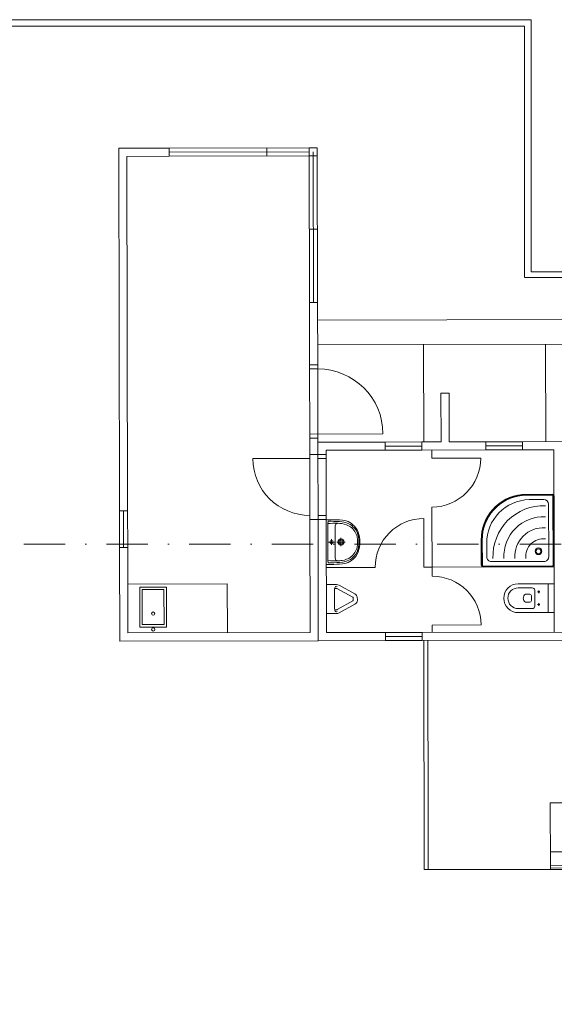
# Model space of a CAD drawing. Header units: millimetres. Extents: x -916886 to 3713765, y -2985421 to 1675785.
# Tile 76 of 256: x 956113 to 962683, y -5656 to 6446. Entities that reach past the tile are written whole.
import ezdxf
from ezdxf import colors
from ezdxf.entities.mleader import LeaderData, LeaderLine
from ezdxf.math import Vec2, Vec3

# ---------------------------------------------------------------- set-up
doc = ezdxf.new("R2010")
doc.units = ezdxf.units.MM
doc.linetypes.add('DASHDOT', pattern=[25.4, 12.7, -6.35, 0, -6.35])
doc.layers.add('A99_N_kce-pohl', color=1, linetype='Continuous', lineweight=9)
doc.layers.add('A99_N_txt-popis-50 @ 200', color=240, linetype='Continuous', lineweight=9)
doc.styles.add('A99_popis', font='isocpeur.ttf')

msp = doc.modelspace()

# ---------------------------------------------------------------- linework, layer by layer
at = {"linetype": 'Continuous', "lineweight": 0}
for p, q in [((959677.6, 1302.6), (959675.7, 2202.6)), ((959777.6, 1302.8), (959775.7, 2202.8)), ((959675.8, 2152.6), (959775.8, 2152.8)), ((959677.5, 1352.6), (960577.5, 1354.5))]:
    msp.add_line(p, q, dxfattribs=at)
at = {"lineweight": 5}
for p, q in [((962238.9, -487.5), (962681.4, -486.5)), ((962239, -537.5), (962411.5, -537.1)), ((962441.6, -567.1), (962442, -762.1)), ((962506.6, -586.9), (962476.6, -587)), ((962491.6, -571.9), (962491.6, -601.9)), ((962381.7, -614.7), (962329.5, -614.8)), ((962381.9, -714.7), (962329.7, -714.8)), ((962401.7, -634.6), (962401.8, -694.6)), ((962412.1, -792.1), (962239.6, -792.5)), ((962506.9, -741.9), (962476.9, -742)), ((962491.9, -726.9), (962492, -756.9))]:
    msp.add_line(p, q, dxfattribs=at)
at = {"lineweight": 0}
for points in [[(962681, -281), (961807.3, -282.9, -0.4079401), (961784.9, -260.6), (961784.3, 47.4, -0.3903945), (962287.6, 610), (962656.6, 614.9, -0.4091431), (962679.1, 592.6)], [(962674.2, -258.6, -0.4067431), (962658.5, -274.4), (961807.4, -276.2, -0.4067341), (961791.7, -260.5), (961791, 47.4, -0.39027), (962288, 603.2), (962656.6, 608.2, -0.4075301), (962672.4, 592.5)], [(962667.5, -258.6, -0.4043768), (962658.5, -267.6), (961807.4, -269.4, -0.4043718), (961798.4, -260.5), (961797.7, 47.5, -0.3901431), (962288.4, 596.5), (962656.6, 601.4, -0.4043718), (962665.7, 592.5)], [(962554, 547.6, -0.4071157), (962612.2, 489.6), (962613.6, -155.9, -0.4187198), (962555.6, -214.2), (961910.1, -215.6, -0.4187212), (961851.8, -157.5), (961851.6, 6.5, -0.409609), (962373.7, 547.2)]]:
    msp.add_lwpolyline(points, format="xyb", close=True, dxfattribs=at)
for radius in [41.1, 30.3]:
    msp.add_circle((962487.5, -88.3), radius, dxfattribs=at)
at = {"lineweight": 5}
for centre in [(962491.6, -586.9), (962491.9, -741.9)]:
    msp.add_circle(centre, 7.5, dxfattribs=at)
at = {"linetype": 'Continuous', "lineweight": 0}
msp.add_arc((959777.5, 1352.8), 800, 0.12122, 90.12122, dxfattribs=at)
at = {"lineweight": 0}
for radius, start, end in [(620.1, 87.7572, 182.46674), (485.3, 87.09986, 183.12408), (350.5, 85.93569, 184.28825), (215.6, 83.30858, 186.91536)]:
    msp.add_arc((962548.6, -149.2), radius, start, end, dxfattribs=at)
at = {"lineweight": 5}
for centre, radius, start, end in [((962239.3, -665), 127.5, 90.12122, 270.12122), ((962411.6, -567.1), 30, 0.12122, 90.12122), ((962363.5, -666.3), 61.7, 123.3871, 178.60842), ((962363.5, -663.1), 61.7, 181.63402, 236.85534), ((962381.7, -634.7), 20, 0.12122, 90.12122), ((962381.8, -694.7), 20, 270.12122, 0.12122), ((962412, -762.1), 30, 270.12122, 0.12122)]:
    msp.add_arc(centre, radius, start, end, dxfattribs=at)
at = {"layer": 'A99_N_kce-pohl', "color": 7, "lineweight": 9, "ltscale": 2}
for p, q in [((957330.1, 4865.7), (957950.1, 4867)), ((957950.1, 4867), (957330.1, 4865.7)), ((957330.1, 4865.7), (957950.1, 4867)), ((957950.1, 4867), (957330.1, 4865.7)), ((957339.5, 407.7), (957330.1, 4865.7)), ((957339.5, 407.7), (957330.1, 4865.7)), ((959770.1, 4870.8), (957950.1, 4867)), ((959770.1, 4870.8), (957950.1, 4867)), ((957950.3, 4767), (957950.1, 4867)), ((957950.3, 4767), (957950.1, 4867)), ((959150.3, 4769.5), (959150.1, 4869.5)), ((959150.3, 4769.5), (959150.1, 4869.5)), ((959774.1, 2970.8), (959770.1, 4870.8)), ((959770.1, 4870.8), (959774.1, 2970.8)), ((959770.3, 4770.8), (959770.1, 4870.8)), ((959774.1, 2970.8), (959770.1, 4870.8)), ((959770.1, 4870.8), (959774.1, 2970.8)), ((959770.3, 4770.8), (959770.1, 4870.8)), ((957950.3, 4767), (957430.3, 4765.9)), ((957950.3, 4767), (957430.3, 4765.9)), ((957430.3, 4765.9), (957439.5, 407.9)), ((957430.3, 4765.9), (957439.5, 407.9)), ((957950.2, 4817), (959670.2, 4820.6)), ((957950.2, 4817), (959670.2, 4820.6)), ((959670.3, 4770.6), (957950.3, 4767)), ((959670.3, 4770.6), (957950.3, 4767)), ((959670.3, 4770.6), (959674.1, 2970.6)), ((959670.3, 4770.6), (959674.1, 2970.6)), ((959724.1, 2970.7), (959720.2, 4820.7)), ((959724.1, 2970.7), (959720.2, 4820.7)), ((959675.7, 2202.6), (959674.1, 2970.6)), ((959675.7, 2202.6), (959674.1, 2970.6)), ((959774.1, 2970.8), (959775.7, 2202.8)), ((959774.1, 2970.8), (959775.7, 2202.8)), ((971582.5, 2777.8), (959774.5, 2752.8)), ((971582.5, 2777.8), (959774.5, 2752.8)), ((959775.2, 2452.8), (970075.2, 2474.6)), ((959775.2, 2452.8), (970075.2, 2474.6)), ((961077.7, 1255.6), (961075.2, 2455.6)), ((961077.7, 1255.6), (961075.2, 2455.6)), ((962577.7, 1258.7), (962575.2, 2458.7)), ((962577.7, 1258.7), (962575.2, 2458.7)), ((959775.7, 2202.8), (959675.7, 2202.6)), ((959775.7, 2202.8), (959675.7, 2202.6)), ((961289.2, 1856), (961389.2, 1856.2)), ((961289.2, 1856), (961389.2, 1856.2)), ((961290.4, 1256), (961289.2, 1856)), ((961290.4, 1256), (961289.2, 1856)), ((961390.4, 1256.2), (961389.2, 1856.2)), ((961390.4, 1256.2), (961389.2, 1856.2)), ((959777.6, 1302.8), (959677.6, 1302.6)), ((959777.6, 1302.8), (959677.6, 1302.6)), ((960603.2, 1254.6), (959777.7, 1252.8)), ((960603.2, 1254.6), (959777.7, 1252.8)), ((960603.2, 1254.6), (959777.7, 1252.8)), ((960603.2, 1254.6), (959777.7, 1252.8)), ((959778, 1102.8), (959777.7, 1252.8)), ((959778, 1102.8), (959777.7, 1252.8)), ((961053.2, 1255.5), (960603.2, 1254.6)), ((961053.2, 1255.5), (960603.2, 1254.6)), ((960603.4, 1154.6), (960603.2, 1254.6)), ((960603.4, 1154.6), (960603.2, 1254.6)), ((961290.4, 1256), (961053.2, 1255.5)), ((961053.2, 1255.5), (961053.4, 1155.5)), ((961053.2, 1255.5), (961053.4, 1155.5)), ((961840.4, 1257.2), (961390.4, 1256.2)), ((962290.4, 1258.1), (961840.4, 1257.2)), ((962290.4, 1258.1), (961840.4, 1257.2)), ((961840.6, 1157.2), (961840.4, 1257.2)), ((961840.6, 1157.2), (961840.4, 1257.2)), ((963077.7, 1259.8), (962290.4, 1258.1)), ((963077.7, 1259.8), (962290.4, 1258.1)), ((962290.4, 1258.1), (962290.6, 1158.1)), ((962290.4, 1258.1), (962290.6, 1158.1)), ((959778, 1102.8), (959678, 1102.6)), ((959778, 1102.8), (959678, 1102.6)), ((959778, 1102.8), (959678, 1102.6)), ((959778, 1102.8), (959678, 1102.6)), ((959678.1, 1052.6), (959678, 1102.6)), ((959678.1, 1052.6), (959678, 1102.6)), ((959678.1, 1052.6), (959678, 1102.6)), ((959678.1, 1052.6), (959678, 1102.6)), ((959779.7, 302.8), (959777.9, 1177.8)), ((959779.7, 302.8), (959777.9, 1177.8)), ((959778, 1102.8), (959878, 1103)), ((959778, 1102.8), (959878, 1103)), ((959877.9, 1153), (960603.4, 1154.6)), ((959877.9, 1153), (960603.4, 1154.6)), ((959877.9, 1153), (959878, 1103)), ((959877.9, 1153), (959878, 1103)), ((959877.9, 1153), (959878, 1103)), ((959877.9, 1153), (959878, 1103)), ((959878.1, 1053), (959878, 1103)), ((959878.1, 1053), (959878, 1103)), ((961053.3, 1205.5), (960603.3, 1204.6)), ((961053.3, 1205.5), (960603.3, 1204.6)), ((961053.4, 1155.5), (960603.4, 1154.6)), ((961053.4, 1155.5), (960603.4, 1154.6)), ((961053.4, 1155.5), (961840.6, 1157.2)), ((961053.4, 1155.5), (961840.6, 1157.2)), ((961178.1, 1055.8), (961177.9, 1155.8)), ((961178.1, 1055.8), (961177.9, 1155.8)), ((962290.5, 1208.1), (961840.5, 1207.2)), ((962290.5, 1208.1), (961840.5, 1207.2)), ((962290.6, 1158.1), (961840.6, 1157.2)), ((962290.6, 1158.1), (961840.6, 1157.2)), ((962290.6, 1158.1), (962677.9, 1159)), ((962290.6, 1158.1), (962677.9, 1159)), ((959678.1, 1052.6), (958978.1, 1051.1)), ((959678.1, 1052.6), (958978.1, 1051.1)), ((959678.1, 1052.6), (958978.1, 1051.1)), ((959678.1, 1052.6), (958978.1, 1051.1)), ((959679.6, 352.6), (959678.1, 1052.6)), ((959679.7, 302.6), (959678.1, 1052.6)), ((959679.6, 352.6), (959678.1, 1052.6)), ((959679.7, 302.6), (959678.1, 1052.6)), ((959778.1, 1052.8), (959878.1, 1053)), ((959778.1, 1052.8), (959878.1, 1053)), ((959879.6, 353), (959878.1, 1053)), ((959879.6, 353), (959878.1, 1053)), ((961778.1, 1057.1), (961178.1, 1055.8)), ((961778.1, 1057.1), (961178.1, 1055.8)), ((957339.5, 407.7), (957439.5, 407.9)), ((957339.5, 407.7), (957439.5, 407.9)), ((957339.5, 407.7), (957340.5, -42.3)), ((957339.5, 407.7), (957340.5, -42.3)), ((957390.5, -42.2), (957389.5, 407.8)), ((957390.5, -42.2), (957389.5, 407.8)), ((957439.5, 407.9), (957440.5, -42.1)), ((957439.5, 407.9), (957440.5, -42.1)), ((961181.2, -394.2), (961179.4, 455.8)), ((961181.2, -394.2), (961179.4, 455.8)), ((959679.7, 302.6), (959679.6, 352.6)), ((959679.7, 302.6), (959679.6, 352.6)), ((959779.7, 302.8), (959679.7, 302.6)), ((959679.7, 302.6), (959779.7, 302.8)), ((959779.7, 302.8), (959679.7, 302.6)), ((959779.7, 302.8), (959679.7, 302.6)), ((959679.7, 302.6), (959779.7, 302.8)), ((959779.7, 302.8), (959679.7, 302.6)), ((959679.7, 302.6), (959679.8, 252.6)), ((959679.7, 302.6), (959679.8, 252.6)), ((959779.6, 352.8), (959879.6, 353)), ((959779.6, 352.8), (959879.6, 353)), ((959779.7, 302.8), (959879.7, 303)), ((959779.7, 302.8), (959879.7, 303)), ((959879.7, 303), (959879.6, 353)), ((959879.7, 303), (959879.6, 353)), ((961079.7, 315.6), (961081, -284.4)), ((961079.7, 315.6), (961081, -284.4)), ((957440.5, -42.1), (957340.5, -42.3)), ((957440.5, -42.1), (957340.5, -42.3)), ((960481, -285.7), (959881, -287)), ((960481, -285.7), (959881, -287)), ((961181, -284.2), (961081, -284.4)), ((961181, -284.2), (961081, -284.4)), ((961181, -284.2), (962681, -281)), ((961181, -284.2), (962681, -281)), ((957441.4, -492.1), (958664.4, -489.5)), ((957441.4, -492.1), (958664.4, -489.5)), ((961134.4, -4001.3), (961133.9, -3784.3)), ((961134.4, -4001.3), (961133.9, -3784.3)), ((962633.9, -3781.1), (971646.4, -3762.1)), ((962633.9, -3781.1), (971646.4, -3762.1)), ((962634.3, -3948.1), (971571.7, -3929.2)), ((962634.3, -3948.1), (971571.7, -3929.2)), ((962634.3, -3948.1), (962634.4, -3998.1)), ((962634.3, -3948.1), (962634.4, -3998.1)), ((962634.3, -3981.1), (971646.8, -3962.1)), ((962634.3, -3981.1), (971646.8, -3962.1)), ((962634.4, -3998.1), (971571.8, -3979.2)), ((962634.4, -3998.1), (971571.8, -3979.2)), ((962634.4, -3998.1), (961084.3, -4000)), ((962634.4, -3998.1), (961134.4, -4001.3))]:
    msp.add_line(p, q, dxfattribs=at)
at = {"layer": 'A99_N_kce-pohl', "color": 7, "lineweight": 5, "ltscale": 2}
for p, q in [((959879.7, 303), (959879.8, 253)), ((959879.7, 303), (959879.8, 253)), ((959879.7, 300.2), (959939.3, 300.3)), ((959879.7, 300.2), (959939.3, 300.3)), ((959880.9, -249.8), (959879.7, 300.2)), ((959880.9, -249.8), (959879.7, 300.2)), ((959899.8, 253), (959904, 280.3)), ((959899.8, 253), (959904, 280.3)), ((959900.8, -202.5), (959899.8, 253)), ((959900.8, -202.5), (959899.8, 253)), ((959939.3, 280.3), (959904, 280.3)), ((959939.3, 280.3), (959904, 280.3)), ((959990.3, 25.4), (959989.9, 225.4)), ((959990.3, 25.4), (959989.9, 225.4)), ((959981.2, 25.4), (959909.4, 25.3)), ((959981.2, 25.4), (959909.4, 25.3)), ((959945.2, 61.2), (959945.4, -10.5)), ((959945.2, 61.2), (959945.4, -10.5)), ((959990.3, 25.4), (959990.7, -174.6)), ((959990.3, 25.4), (959990.7, -174.6)), ((960111.3, 25.7), (960011.3, 25.5)), ((960111.3, 25.7), (960011.3, 25.5)), ((960061.2, 75.6), (960061.4, -24.4)), ((960061.2, 75.6), (960061.4, -24.4)), ((959900.8, -202.5), (959905, -229.7)), ((959900.8, -202.5), (959905, -229.7)), ((959940.4, -229.7), (959905, -229.7)), ((959940.4, -229.7), (959905, -229.7)), ((959940.5, -249.7), (959880.9, -249.8)), ((959940.5, -249.7), (959880.9, -249.8))]:
    msp.add_line(p, q, dxfattribs=at)
at = {"layer": 'A99_N_kce-pohl', "color": 7, "linetype": 'DASHDOT', "ltscale": 40}
msp.add_line((1003412.1, 0), (812462.5, 0), dxfattribs=at)
at = {"layer": 'A99_N_kce-pohl', "color": 7, "lineweight": 5}
for p, q in [((959881.4, -497.8), (960005.2, -497.5)), ((959981.4, -675.5), (959981.1, -565.1)), ((960005.3, -543.5), (959983.8, -543.6)), ((960205.1, -651.3), (960011.9, -545.2)), ((960038.6, -505.9), (960231.7, -612.1)), ((959981.4, -675.5), (959981.6, -785.8)), ((960205.2, -698.7), (960012.5, -805.6)), ((960211.2, -675), (960211.2, -661.1)), ((960211.2, -675), (960211.2, -688.9)), ((960262.2, -661), (960262.3, -674.9)), ((960262.3, -674.9), (960262.3, -688.8)), ((960005.8, -807.3), (959984.4, -807.4))]:
    msp.add_line(p, q, dxfattribs=at)
at = {"layer": 'A99_N_kce-pohl', "color": 7, "lineweight": 9, "ltscale": 2}
for points in [[(962397.4, 3346), (962397.4, 3346), (962397.4, 6445.7), (954942.5, 6445.7), (954942.5, 6445.7)], [(954942.5, 6365.7), (954942.5, 6365.7), (962317.4, 6365.7), (962317.4, 3280), (962317.4, 3280)], [(959672.2, 3870.6), (959772.2, 3870.8)], [(959672.2, 3870.6), (959772.2, 3870.8)], [(962317.4, 3275.5), (962317.4, 3275.5), (971582.5, 3275.6), (971582.5, 3275.6)], [(971632.5, 2777.9), (971632.5, 3346), (962397.4, 3346), (962397.4, 3346)], [(959674.1, 2970.6), (959774.1, 2970.8)], [(959674.1, 2970.6), (959774.1, 2970.8)], [(959678, 1102.6), (959677.6, 1302.6)], [(959678, 1102.6), (959677.6, 1302.6)], [(959778, 1102.8), (959777.6, 1302.8)], [(959778, 1102.8), (959777.6, 1302.8)]]:
    msp.add_lwpolyline(points, dxfattribs=at)
msp.add_lwpolyline([(959670.3, 4770.6), (959770.3, 4770.8), (959770.1, 4870.8), (959670.1, 4870.6)], close=True, dxfattribs=at)
msp.add_lwpolyline([(959670.3, 4770.6), (959770.3, 4770.8), (959770.1, 4870.8), (959670.1, 4870.6)], close=True, dxfattribs=at)
at = {"layer": 'A99_N_kce-pohl', "color": 7, "lineweight": 5, "ltscale": 2}
msp.add_lwpolyline([(959880, 253), (959879.8, 253)], dxfattribs=at)
msp.add_lwpolyline([(959880, 253), (959879.8, 253)], dxfattribs=at)
for centre, radius in [((959945.3, 25.3), 20), ((959945.3, 25.3), 20), ((960061.3, 25.6), 37.5), ((960061.3, 25.6), 37.5), ((960061.3, 25.6), 25), ((960061.3, 25.6), 25)]:
    msp.add_circle(centre, radius, dxfattribs=at)
at = {"layer": 'A99_N_kce-pohl', "color": 7, "lineweight": 9, "ltscale": 2}
for centre, radius, start, end in [((959678.1, 1052.6), 700, 180.12122, 270.12122), ((959678.1, 1052.6), 700, 180.12122, 270.12122), ((959678.1, 1052.6), 700, 180.12122, 270.12122), ((959678.1, 1052.6), 700, 180.12122, 270.12122), ((961178.1, 1055.8), 600, 270.12122, 0.12122), ((961178.1, 1055.8), 600, 270.12122, 0.12122), ((961081, -284.4), 600, 90.12122, 180.12122), ((961081, -284.4), 600, 90.12122, 180.12122)]:
    msp.add_arc(centre, radius, start, end, dxfattribs=at)
at = {"layer": 'A99_N_kce-pohl', "color": 7, "lineweight": 5, "ltscale": 2}
for centre, radius, start, end in [((959987.4, -1065.4), 1321.3, 88.59431, 93.80045), ((959987.4, -1065.4), 1321.3, 88.59431, 93.80045), ((959935.6, -1222.8), 1523.1, 84.61399, 89.85945), ((959935.6, -1222.8), 1523.1, 84.61399, 89.85945), ((959935.6, -1222.8), 1503.1, 84.60327, 89.85772), ((959935.6, -1222.8), 1503.1, 84.60327, 89.85772), ((960019.9, 225.5), 30, 90.12122, 180.12122), ((960019.9, 225.5), 30, 90.12122, 180.12122), ((960032.4, 58.5), 197.3, 78.00989, 93.64991), ((960032.4, 58.5), 197.3, 78.00989, 93.64991), ((960052, 36.4), 216.3, 53.8824, 84.33061), ((960052, 36.4), 216.3, 53.8824, 84.33061), ((960050.9, 41.5), 233.7, 42.29439, 83.59166), ((960050.9, 41.5), 233.7, 42.29439, 83.59166), ((960057.5, 64.3), 230.3, 37.10844, 84.7609), ((960057.5, 64.3), 230.3, 37.10844, 84.7609), ((960053.3, 39.7), 212.8, 13.06762, 53.63637), ((960053.3, 39.7), 212.8, 13.06762, 53.63637), ((960068.2, 57.5), 210.1, 8.30544, 42.22648), ((960068.2, 57.5), 210.1, 8.30544, 42.22648), ((960059.5, 63.6), 229.1, 6.09345, 37.54533), ((960059.5, 63.6), 229.1, 6.09345, 37.54533), ((959864.9, 25.2), 400.7, 351.24317, 8.99926), ((959864.9, 25.2), 400.7, 351.24317, 8.99926), ((959880.3, 25.2), 400.7, 351.24317, 8.99926), ((959880.3, 25.2), 400.7, 351.24317, 8.99926), ((959891.7, 25.2), 400.7, 351.24317, 8.99926), ((959891.7, 25.2), 400.7, 351.24317, 8.99926), ((960053.4, 11.4), 212.8, 306.60607, 347.17482), ((960053.4, 11.4), 212.8, 306.60607, 347.17482), ((960068.3, -6.3), 210.1, 318.01596, 351.937), ((960068.3, -6.3), 210.1, 318.01596, 351.937), ((960059.7, -12.4), 229.1, 322.69711, 354.14899), ((960059.7, -12.4), 229.1, 322.69711, 354.14899), ((959982.8, 1118.3), 1323.4, 266.44595, 271.64416), ((959982.8, 1118.3), 1323.4, 266.44595, 271.64416), ((959930.3, 1273.4), 1503.1, 270.38472, 275.63917), ((959930.3, 1273.4), 1503.1, 270.38472, 275.63917), ((960020.7, -174.5), 30, 180.12122, 270.12122), ((960020.7, -174.5), 30, 180.12122, 270.12122), ((960032.5, -7.5), 197.3, 266.59252, 282.23255), ((960032.5, -7.5), 197.3, 266.59252, 282.23255), ((960052.1, 14.7), 216.3, 275.91183, 306.36003), ((960052.1, 14.7), 216.3, 275.91183, 306.36003), ((960051, 9.7), 233.7, 276.65078, 317.94805), ((960051, 9.7), 233.7, 276.65078, 317.94805), ((960057.7, -13.1), 230.3, 275.48154, 323.134), ((960057.7, -13.1), 230.3, 275.48154, 323.134), ((959930.3, 1273.4), 1523.1, 270.38299, 275.62844), ((959930.3, 1273.4), 1523.1, 270.38299, 275.62844)]:
    msp.add_arc(centre, radius, start, end, dxfattribs=at)
at = {"layer": 'A99_N_kce-pohl', "color": 7, "lineweight": 5, "extrusion": (0, 0, -1)}
for centre, major_axis, start_param, end_param in [((960086.2, -564.9), (105.1, 0.2), 3.1415927, 3.5486335), ((960004.7, -533.4), (16.4, 0), 3.5486335, 5.2875666), ((960005.3, -555), (63.8, 0.1), -1.5707963, -1.0206213), ((960005.3, -555), (12.8, 0), 4.712389, 5.262564), ((960198.4, -661.1), (12.8, 0), -1.0206213, 0), ((960198.5, -688.9), (12.8, 0), 0, 1.0206213), ((960198.4, -661.1), (63.8, 0.1), -1.0206213, 0), ((960198.5, -688.9), (63.8, 0.1), 0, 1.0206213), ((960086.7, -785.6), (105.1, 0.2), 2.7345519, 3.1415927), ((960005.8, -795.8), (12.8, 0), 1.0206213, 1.5707963)]:
    msp.add_ellipse(centre, major_axis=major_axis, ratio=0.900435, start_param=start_param, end_param=end_param, dxfattribs=at)

# ---------------------------------------------------------------- leaders
at = {"layer": 'A99_N_txt-popis-50 @ 200', "lineweight": 9}
ml = msp.add_multileader_mtext('Standard', dxfattribs=at)
ml.set_content('\\A1;{\\C256;demontáž stěnových panelů PUR, tl.40mm, včetně výplní otvorů a klempířských výrobků}', color=1, style='A99_popis')
ml.set_leader_properties(color=256, linetype='ByLayer', lineweight=-1)
ml.build(insert=Vec2(0, 0))
ml.multileader.update_dxf_attribs({"dogleg_length": 1, "arrow_head_size": 300, "scale": 200})
ctx = ml.context
ctx.base_point, ctx.scale, ctx.char_height, ctx.arrow_head_size, ctx.landing_gap_size, ctx.plane_origin = Vec3(301405, -3355), 200, 500, 300, 250, Vec3(314625, -10211)
notes = []
notes.append((ctx, [(1, (1, 1, 0), (317590, -3355), (-1, 0), 585, [(0, [(317590, -890)], 0, [])])]))
ctx.mtext.insert, ctx.mtext.width, ctx.mtext.flow_direction = Vec3(301655, -3030), 15225, 5
ctx.mtext.has_bg_fill, ctx.mtext.bg_color, ctx.mtext.bg_scale_factor, ctx.mtext.bg_transparency, ctx.mtext.use_window_bg_color = 1, -1073741824, 1, 0, 1
ml = msp.add_multileader_mtext('Standard', dxfattribs=at)
ml.set_content('\\A1;{\\C256;demontáž oplocení}', color=1, style='A99_popis')
ml.set_leader_properties(color=256, linetype='ByLayer', lineweight=-1)
ml.build(insert=Vec2(0, 0))
ml.multileader.update_dxf_attribs({"dogleg_length": 1, "arrow_head_size": 300, "scale": 200})
ctx = ml.context
ctx.base_point, ctx.scale, ctx.char_height, ctx.arrow_head_size, ctx.landing_gap_size, ctx.plane_origin = Vec3(403660, -5325), 200, 500, 300, 250, Vec3(407330, -12791)
notes.append((ctx, [(1, (1, 1, 0), (410295, -5325), (-1, 0), 585, [(0, [(410295, -4500)], 0, [])])]))
ctx.mtext.insert, ctx.mtext.width, ctx.mtext.defined_height, ctx.mtext.flow_direction = Vec3(403910, -5000), 5760, 2293.3, 5
ctx.mtext.has_bg_fill, ctx.mtext.bg_color, ctx.mtext.bg_scale_factor, ctx.mtext.bg_transparency, ctx.mtext.use_window_bg_color = 1, -1073741824, 1, 0, 1
for ctx, leaders in notes:
    for number, flags, end, landing, length, lines in leaders:
        leader = LeaderData()
        leader.index, (leader.has_last_leader_line, leader.has_dogleg_vector, leader.attachment_direction) = number, flags
        leader.last_leader_point, leader.dogleg_vector, leader.dogleg_length = Vec3(end), Vec3(landing), length
        for number, points, colour, breaks in lines:
            line = LeaderLine()
            line.index, line.vertices, line.color, line.breaks = number, Vec3.list(points), colors.encode_raw_color(colour), breaks
            leader.lines.append(line)
        ctx.leaders.append(leader)

# ---------------------------------------------------------------- next in the draw order: linework, layer by layer
at = {"layer": 'A99_N_kce-pohl', "color": 7, "lineweight": 9, "ltscale": 2}
for p in [(971185.1, -3163.1), (962634.3, -3948.1), (962634.3, -3948.1)]:
    msp.add_line(p, (962632.6, -3181.1), dxfattribs=at)

# ---------------------------------------------------------------- next in the draw order: leaders
at = {"layer": 'A99_N_txt-popis-50 @ 200', "lineweight": 9}
ml = msp.add_multileader_mtext('Standard', dxfattribs=at)
ml.set_content('\\A1;{\\C256;demontáž stěnových panelů PUR, tl.40mm, včetně výplní otvorů a klempířských výrobků}', color=1, style='A99_popis')
ml.set_leader_properties(color=256, linetype='ByLayer', lineweight=-1)
ml.build(insert=Vec2(0, 0))
ml.multileader.update_dxf_attribs({"dogleg_length": 1, "arrow_head_size": 300, "scale": 200})
ctx = ml.context
ctx.base_point, ctx.scale, ctx.char_height, ctx.arrow_head_size, ctx.landing_gap_size, ctx.plane_origin = Vec3(394110, -2745), 200, 500, 300, 250, Vec3(407330, -10211)
notes = []
notes.append((ctx, [(1, (1, 1, 0), (410295, -2745), (-1, 0), 585, [(0, [(410295, -890)], 0, [])])]))
ctx.mtext.insert, ctx.mtext.width, ctx.mtext.defined_height, ctx.mtext.flow_direction = Vec3(394360, -2420), 15225, 2293.3, 5
ctx.mtext.has_bg_fill, ctx.mtext.bg_color, ctx.mtext.bg_scale_factor, ctx.mtext.bg_transparency, ctx.mtext.use_window_bg_color = 1, -1073741824, 1, 0, 1
for ctx, leaders in notes:
    for number, flags, end, landing, length, lines in leaders:
        leader = LeaderData()
        leader.index, (leader.has_last_leader_line, leader.has_dogleg_vector, leader.attachment_direction) = number, flags
        leader.last_leader_point, leader.dogleg_vector, leader.dogleg_length = Vec3(end), Vec3(landing), length
        for number, points, colour, breaks in lines:
            line = LeaderLine()
            line.index, line.vertices, line.color, line.breaks = number, Vec3.list(points), colors.encode_raw_color(colour), breaks
            leader.lines.append(line)
        ctx.leaders.append(leader)

# ---------------------------------------------------------------- next in the draw order: linework, layer by layer
at = {"lineweight": 5}
for p, q in [((962606.4, -486.7), (962607.2, -841.7)), ((962681.4, -486.5), (962682.2, -841.5)), ((962682.2, -841.5), (962239.7, -842.5))]:
    msp.add_line(p, q, dxfattribs=at)
msp.add_arc((962239.3, -665), 177.5, 90.12122, 270.12122, dxfattribs=at)
at = {"layer": 'A99_N_kce-pohl', "color": 7, "lineweight": 9, "ltscale": 2}
for p, q in [((962682.7, -1081), (962677.9, 1159)), ((962682.7, -1081), (962677.9, 1159)), ((959679.7, 302.6), (959682.7, -1087.4)), ((959679.7, 302.6), (959682.7, -1087.4)), ((959779.7, 302.8), (959782.9, -1187.2)), ((959782.9, -1187.2), (959779.7, 302.8)), ((959779.7, 302.8), (959782.9, -1187.2)), ((959779.7, 302.8), (959782.9, -1187.2)), ((959782.9, -1187.2), (959779.7, 302.8)), ((959779.7, 302.8), (959782.9, -1187.2)), ((959882.7, -1087), (959879.7, 303)), ((959882.7, -1087), (959879.7, 303)), ((957342.9, -1192.3), (957340.5, -42.3)), ((957342.9, -1192.3), (957340.5, -42.3)), ((957440.5, -42.1), (957442.7, -1092.1)), ((957440.5, -42.1), (957442.7, -1092.1)), ((958664.4, -489.5), (958665.7, -1089.5)), ((958664.4, -489.5), (958665.7, -1089.5)), ((957442.7, -1092.1), (959682.7, -1087.4)), ((957442.7, -1092.1), (959682.7, -1087.4)), ((960608.1, -1085.4), (959882.7, -1087)), ((960608.1, -1085.4), (959882.7, -1087)), ((961058.1, -1084.5), (960608.1, -1085.4)), ((961058.1, -1084.5), (960608.1, -1085.4)), ((960608.1, -1085.4), (960608.3, -1185.4)), ((960608.1, -1085.4), (960608.3, -1185.4)), ((963982.7, -1078.3), (961058.1, -1084.5)), ((963982.7, -1078.3), (961058.1, -1084.5)), ((961058.3, -1184.5), (961058.1, -1084.5)), ((961058.3, -1184.5), (961058.1, -1084.5)), ((961782.5, -993), (961182.5, -994.2)), ((961782.5, -993), (961182.5, -994.2)), ((961182.7, -1084.2), (961182.5, -994.2)), ((961182.7, -1084.2), (961182.5, -994.2)), ((959782.9, -1187.2), (957342.9, -1192.3)), ((959782.9, -1187.2), (957342.9, -1192.3)), ((960608.3, -1185.4), (959782.9, -1187.2)), ((960608.3, -1185.4), (959782.9, -1187.2)), ((961058.2, -1134.5), (960608.2, -1135.4)), ((961058.2, -1134.5), (960608.2, -1135.4)), ((961058.3, -1184.5), (960608.3, -1185.4)), ((961058.3, -1184.5), (960608.3, -1185.4)), ((964082.9, -1178.1), (961058.3, -1184.5)), ((964082.9, -1178.1), (961058.3, -1184.5)), ((961084.3, -3951.4), (961078.4, -1184.4)), ((961084.3, -4000), (961078.4, -1184.4)), ((961134.3, -3951.3), (961128.4, -1184.3)), ((961134.3, -3951.3), (961128.4, -1184.3))]:
    msp.add_line(p, q, dxfattribs=at)
at = {"layer": 'A99_N_kce-pohl', "color": 7, "lineweight": 5}
for p, q in [((959882.2, -853.6), (959881.4, -497.8)), ((960231.9, -737.8), (960039.3, -844.8)), ((960005.9, -853.3), (959882.2, -853.6))]:
    msp.add_line(p, q, dxfattribs=at)
at = {"layer": 'A99_N_kce-pohl', "color": 7, "lineweight": 9, "ltscale": 2}
for points in [[(957917.3, -1019.3), (957590.2, -1020), (957589.1, -527.8), (957916.3, -527.1)], [(957917.3, -1019.3), (957590.2, -1020), (957589.1, -527.8), (957916.3, -527.1)], [(957887.2, -989.3), (957620.1, -989.9), (957619.2, -557.7), (957886.3, -557.2)], [(957887.2, -989.3), (957620.1, -989.9), (957619.2, -557.7), (957886.3, -557.2)]]:
    msp.add_lwpolyline(points, close=True, dxfattribs=at)
for centre in [(957753.4, -854.2), (957753.4, -854.2), (957753.8, -1049), (957753.8, -1049)]:
    msp.add_circle(centre, 20.1, dxfattribs=at)
msp.add_arc((961182.5, -994.2), 600, 0.12122, 90.12122, dxfattribs=at)
msp.add_arc((961182.5, -994.2), 600, 0.12122, 90.12122, dxfattribs=at)
at = {"layer": 'A99_N_kce-pohl', "color": 7, "lineweight": 5, "extrusion": (0, 0, -1)}
for centre, major_axis, start_param, end_param in [((960005.3, -817.4), (16.4, 0), 0.9956187, 2.7345519), ((960005.8, -795.8), (63.8, 0.1), 1.0206213, 1.5707963)]:
    msp.add_ellipse(centre, major_axis=major_axis, ratio=0.900435, start_param=start_param, end_param=end_param, dxfattribs=at)

doc.saveas('drawing.dxf')
